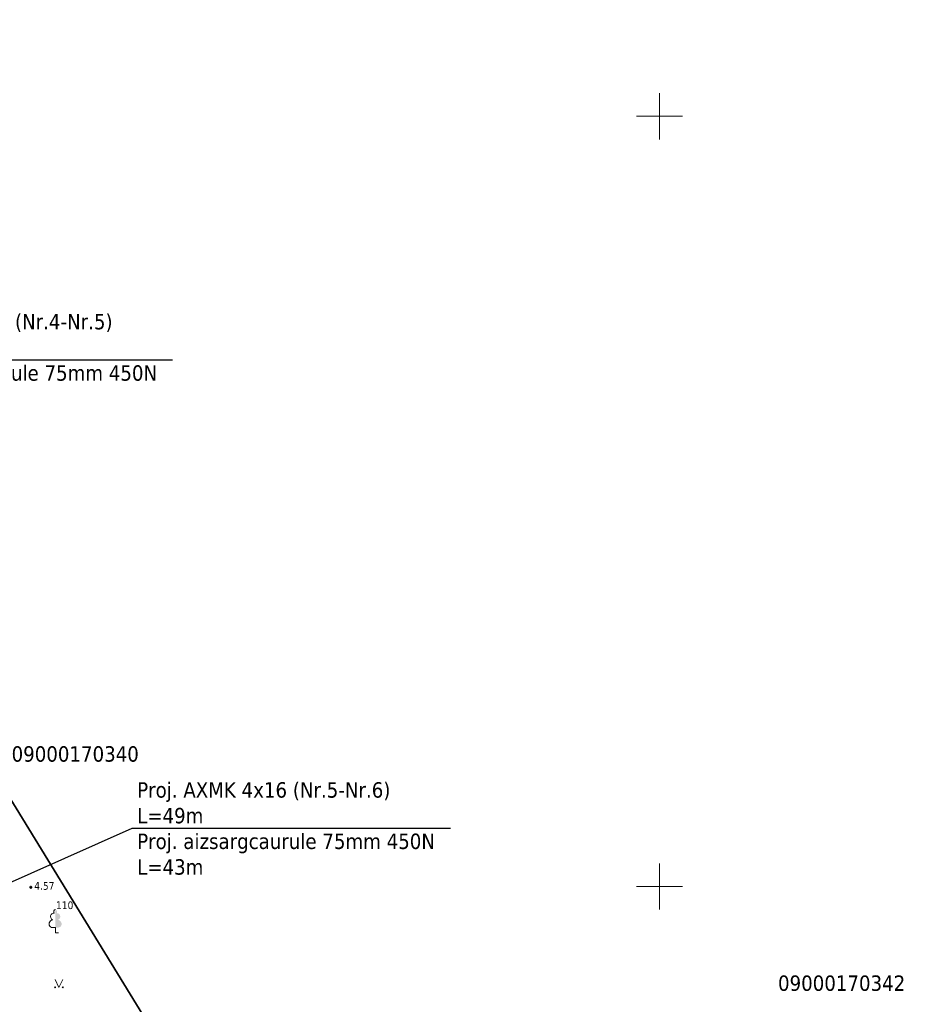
# Model space of a CAD drawing. Header units: metres. Extents: x 479801 to 960259, y 275948 to 557431.
# Tile 30 of 48: x 483458 to 483516, y 276042 to 276106. Entities that reach past the tile are written whole.
import ezdxf
from ezdxf.enums import TextEntityAlignment as Align

# ---------------------------------------------------------------- set-up
doc = ezdxf.new("R2010")
doc.units = ezdxf.units.M
doc.linetypes.add('ADTI_0', pattern=[2, 1, 1])
for name, color, linetype, lineweight in [('APGR_SARK_####_####_#', 1, 'ADTI_0', 35), ('GEOD_ELEM_####_####_#', 7, 'ADTI_0', 35), ('RELJ_AATZ_####_TKST_#', 7, 'ADTI_0', 9), ('RELJ_ELEM_####_####_#', 7, 'ADTI_0', 35), ('rob', 7, 'Continuous', 0), ('TERT_ELEM_####_####_#', 3, 'ADTI_0', 9), ('vadi', 1, 'Continuous', 0)]:
    doc.layers.add(name, color=color, linetype=linetype, lineweight=lineweight)
doc.layers.add('ROBZ_UZMR_####_TKST_#', color=4, linetype='ADTI_0', lineweight=20, true_color=0x00ffff)
doc.layers.add('TERT_DIAM_####_TKST_#', color=7, linetype='ADTI_0', lineweight=9, true_color=0x00e100)
doc.styles.get("Standard").update_dxf_attribs({"font": 'wromlats.shx'})
doc.styles.add('Tahoma_05_LB', font='tahoma.ttf', dxfattribs={"height": 0.5})
doc.styles.add('Tahoma_05_LT', font='tahoma.ttf', dxfattribs={"height": 0.5})
doc.styles.add('Tahoma_1_LB', font='tahoma.ttf', dxfattribs={"height": 1})
doc.dimstyles.new('ISO-25', dxfattribs={"dimtxt": 2.5, "dimasz": 2.5, "dimexe": 1.25, "dimexo": 0.625, "dimtad": 1, "dimtxsty": 'Standard', "dimcen": 2.5, "dimadec": 0, "dimazin": 0, "dimtfac": 1, "dimtmove": 0, "dimatfit": 3, "dimfxl": 1, "dimarcsym": 0})

# ---------------------------------------------------------------- blocks, each defined once
blk = doc.blocks.new('PKT')
at = {"layer": 'RELJ_ELEM_####_####_#', "color": 7, "linetype": 'Continuous', "lineweight": 35}
blk.add_circle((0, 0), 0.05, dxfattribs=at)
blk = doc.blocks.new('LAPUKO')
at = {"layer": 'TERT_ELEM_####_####_#', "linetype": 'Continuous', "lineweight": 9, "true_color": 0x00e100}
h = blk.add_hatch(color=92, dxfattribs=at)
edge = h.paths.add_edge_path()
edge.add_line((0, 1.5), (0, 0.347))
edge.add_ellipse((0.09, 0.593), major_axis=(-0.307, 0.095), ratio=0.814445, start_angle=87.72962, end_angle=270)
edge.add_ellipse((0.128, 1.055), major_axis=(0.039, -0.212), ratio=0.861323, start_angle=0, end_angle=180)
edge.add_line((0.09, 1.268), (0.089, 1.269))
edge.add_ellipse((0, 1.35), major_axis=(0, -0.15), ratio=0.707107, start_angle=57.04945, end_angle=179.78359)
at = {"layer": 'TERT_ELEM_####_####_#', "color": 92, "linetype": 'Continuous', "lineweight": 9, "true_color": 0x00e100}
for p, q in [((0, 0.347), (0, 0)), ((0, 0), (0.2, 0))]:
    blk.add_line(p, q, dxfattribs=at)
at = {"layer": 'TERT_ELEM_####_####_#', "color": 92, "linetype": 'Continuous', "lineweight": 9, "true_color": 0x00e100, "extrusion": (0, 0, -1)}
for centre, major_axis, ratio, start_param, end_param in [((-0.128, 1.055), (-0.039, -0.212), 0.861323, 0, 3.141593), ((0, 1.35), (0, -0.15), 0.707107, 0.995701, 3.137816)]:
    blk.add_ellipse(centre, major_axis=major_axis, ratio=ratio, start_param=start_param, end_param=end_param, dxfattribs=at)
at = {"layer": 'TERT_ELEM_####_####_#', "color": 92, "linetype": 'Continuous', "lineweight": 9, "true_color": 0x00e100}
blk.add_ellipse((-0.09, 0.593), major_axis=(0.307, 0.095), ratio=0.814445, start_param=1.570796, end_param=4.752015, dxfattribs=at)
blk = doc.blocks.new('MAURS')
at = {"layer": 'TERT_ELEM_####_####_#', "color": 92, "linetype": 'Continuous', "lineweight": 9, "true_color": 0x00e100}
for p, q in [((-0.25, 0.5), (0, 0)), ((0, 0), (0.25, 0.5))]:
    blk.add_line(p, q, dxfattribs=at)
for centre, radius in [((-0.25, 0), 0.028), ((0.25, 0), 0.0263)]:
    blk.add_circle(centre, radius, dxfattribs=at)
blk = doc.blocks.new('KRUSTS')
at = {"layer": 'GEOD_ELEM_####_####_#', "color": 7, "linetype": 'Continuous', "lineweight": 9}
for p, q in [((0, 1.5), (0, 0)), ((-1.5, 0), (0, 0)), ((0, 0), (0, -1.5)), ((0, 0), (1.5, 0))]:
    blk.add_line(p, q, dxfattribs=at)

msp = doc.modelspace()

# ---------------------------------------------------------------- linework, layer by layer
at = {"layer": 'APGR_SARK_####_####_#'}
msp.add_lwpolyline([(483514.21906, 276039.38801), (483509.46102, 276036.62137), (483479.78774, 276019.92067), (483421.53255, 276114.97655), (483394.89693, 276145.1528), (483381.929, 276155.434), (483312.74564, 276207.45583), (483272.863, 276228.124), (483283.479, 276233.951), (483302.04675, 276233.55658)], dxfattribs=at)

# ---------------------------------------------------------------- block references
at = {"layer": 'GEOD_ELEM_####_####_#', "color": 7, "linetype": 'Continuous', "lineweight": 9, "ltscale": 0.7, "true_color": 0xffffff}
for p in [(483500, 276100), (483500, 276050)]:
    msp.add_blockref('KRUSTS', p, dxfattribs=at)
at = {"layer": 'RELJ_ELEM_####_####_#', "color": 7, "linetype": 'Continuous', "lineweight": 20, "ltscale": 0.7, "true_color": 0xffffff}
msp.add_blockref('PKT', (483459.19784, 276049.94774), dxfattribs=at)
at = {"layer": 'TERT_ELEM_####_####_#', "color": 92, "linetype": 'Continuous', "lineweight": 9, "ltscale": 0.7, "true_color": 0x00e100}
for name, p in [('LAPUKO', (483460.79246, 276046.99635)), ('MAURS', (483461.01754, 276043.44815))]:
    msp.add_blockref(name, p, dxfattribs=at)

# ---------------------------------------------------------------- texts
at = {"layer": 'RELJ_AATZ_####_TKST_#', "style": 'Tahoma_05_LT'}
msp.add_text('4.57', height=0.5, dxfattribs=at).set_placement((483459.41437, 276050.28215), align=Align.TOP_LEFT)
at = {"layer": 'rob', "color": 230, "linetype": 'Continuous', "char_height": 1, "width": 87.3168193, "attachment_point": 4}
for s, insert in [('{\\fTahoma|b0|i0|c186|p0;Proj. AXMK 4x16 (Nr.4-Nr.5)\\PL=46m\\PProj. aizsargcaurule 75mm 450N\\PL=40m}', (483448.06683, 276084.15841)), ('{\\fTahoma|b0|i0|c186|p0;Proj. AXMK 4x16 (Nr.5-Nr.6)\\PL=49m\\PProj. aizsargcaurule 75mm 450N\\PL=43m}', (483466.09978, 276053.75562))]:
    msp.add_mtext(s, dxfattribs=dict(at, insert=insert))
at = {"layer": 'ROBZ_UZMR_####_TKST_#', "style": 'Tahoma_1_LB'}
for s, p in [('09000170340', (483457.94946, 276058.10116)), ('09000170342', (483507.69579, 276043.22193))]:
    msp.add_text(s, height=1, dxfattribs=at).set_placement(p)
at = {"layer": 'TERT_DIAM_####_TKST_#', "style": 'Tahoma_05_LB'}
msp.add_text('110', height=0.5, dxfattribs=at).set_placement((483460.83152, 276048.52984))

# ---------------------------------------------------------------- leaders
at = {"layer": 'vadi', "color": 230, "linetype": 'Continuous', "lineweight": 0}
for points in [[(483429.45664, 276076.05154), (483447.74225, 276084.17993), (483468.39519, 276084.18109)], [(483448.59629, 276046.13338), (483465.7752, 276053.77714), (483486.42814, 276053.7783)]]:
    msp.add_leader(points, dimstyle='ISO-25', override={"dimasz": 1.5, "dimtad": 0}, dxfattribs=at)

doc.saveas('drawing.dxf')
